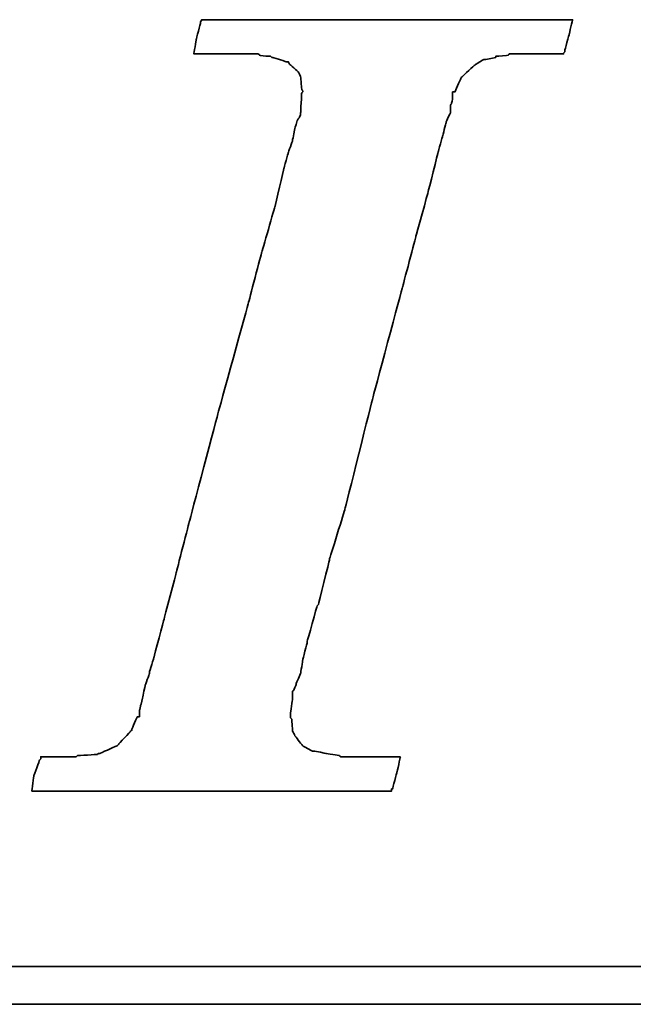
# Model space of a CAD drawing. Header units: millimetres. Extents: x 26 to 424, y -225 to -85.
# Tile 34 of 54: x 313.43 to 316.12, y -185.69 to -181.36. Entities that reach past the tile are written whole.
import ezdxf

# ---------------------------------------------------------------- set-up
doc = ezdxf.new("R2010")
doc.units = ezdxf.units.MM
doc.header["$LTSCALE"] = 0.15
doc.layers.add('DIM', color=4, linetype='CONTINUOUS')
doc.layers.add('layer 1', color=7, linetype='CONTINUOUS')

# ---------------------------------------------------------------- blocks, each defined once
blk = doc.blocks.new('TBI MOTION logo(完整正式版)')
at = {"layer": 'layer 1', "color": 22, "lineweight": 35}
for points, knots in [([(-40.59125, -7.94375), (-40.59125, -7.94375), (-40.97375, -7.94375), (-40.97375, -7.94375), (-40.97375, -7.94375), (-40.97375, -7.94375), (-41.38125, -7.94375), (-41.38125, -7.94375), (-41.38125, -7.94375), (-41.38125, -7.94375), (-41.54875, -7.94375), (-41.54875, -7.94375), (-41.54875, -7.94375), (-41.54875, -7.94375), (-41.59875, -7.94375), (-41.59875, -7.94375), (-41.59875, -7.94375), (-41.59875, -7.94375), (-41.88375, -7.94375), (-41.88375, -7.94375), (-41.88375, -7.94375), (-41.88375, -7.94375), (-41.90875, -7.91875), (-41.90875, -7.91875), (-41.90875, -7.91875), (-41.90875, -7.91875), (-42.19875, -7.87125), (-42.19875, -7.87125), (-42.19875, -7.87125), (-42.19875, -7.87125), (-42.43875, -7.82375), (-42.43875, -7.82375), (-42.43875, -7.82375), (-42.43875, -7.82375), (-42.45875, -7.82375), (-42.45875, -7.82375), (-42.45875, -7.82375), (-42.45875, -7.82375), (-42.48625, -7.82375), (-42.48625, -7.82375), (-42.48625, -7.82375), (-42.48625, -7.82375), (-42.67625, -7.72375), (-42.67625, -7.72375), (-42.67625, -7.72375), (-42.67625, -7.72375), (-42.70125, -7.70375), (-42.70125, -7.70375), (-42.70125, -7.70375), (-42.70125, -7.70375), (-42.72375, -7.67875), (-42.72375, -7.67875), (-42.72375, -7.67875), (-42.72375, -7.67875), (-42.86875, -7.48875), (-42.86875, -7.48875), (-42.86875, -7.48875), (-42.86875, -7.48875), (-42.89375, -7.43875), (-42.89375, -7.43875), (-42.89375, -7.43875), (-42.89375, -7.43875), (-42.91875, -7.38875), (-42.91875, -7.38875), (-42.91875, -7.38875), (-42.91875, -7.38875), (-42.93875, -7.12875), (-42.93875, -7.12875), (-42.93875, -7.12875), (-42.93875, -7.12875), (-42.96375, -7.10375), (-42.96375, -7.10375), (-42.96375, -7.10375), (-42.96375, -7.10375), (-42.96375, -7.05375), (-42.96375, -7.05375), (-42.96375, -7.05375), (-42.96375, -7.05375), (-42.96375, -7.00875), (-42.96375, -7.00875), (-42.96375, -7.00875), (-42.96375, -7.00875), (-42.91875, -6.69625), (-42.91875, -6.69625), (-42.91875, -6.69625), (-42.91875, -6.69625), (-42.91875, -6.62375), (-42.91875, -6.62375), (-42.91875, -6.62375), (-42.91875, -6.62375), (-42.91875, -6.59625), (-42.91875, -6.59625), (-42.91875, -6.59625), (-42.91875, -6.59625), (-42.91875, -6.57375), (-42.91875, -6.57375), (-42.91875, -6.57375), (-42.91875, -6.57375), (-42.91875, -6.52875), (-42.91875, -6.52875), (-42.91875, -6.52875), (-42.91875, -6.52875), (-42.89375, -6.50375), (-42.89375, -6.50375), (-42.89375, -6.50375), (-42.89375, -6.50375), (-42.84375, -6.38375), (-42.84375, -6.38375), (-42.84375, -6.38375), (-42.84375, -6.38375), (-42.84375, -6.35875), (-42.84375, -6.35875), (-42.84375, -6.35875), (-42.84375, -6.35875), (-42.74625, -6.14375), (-42.74625, -6.14375), (-42.74625, -6.14375), (-42.74625, -6.14375), (-42.70125, -5.85375), (-42.70125, -5.85375), (-42.70125, -5.85375), (-42.70125, -5.85375), (-42.60375, -5.47125), (-42.60375, -5.47125), (-42.60375, -5.47125), (-42.60375, -5.47125), (-42.60375, -5.44875), (-42.60375, -5.44875), (-42.60375, -5.44875), (-42.60375, -5.44875), (-42.38875, -4.67875), (-42.38875, -4.67875), (-42.38875, -4.67875), (-42.38875, -4.67875), (-42.36375, -4.65375), (-42.36375, -4.65375), (-42.36375, -4.65375), (-42.36375, -4.65375), (-42.12375, -3.69625), (-42.12375, -3.69625), (-42.12375, -3.69625), (-42.12375, -3.69625), (-42.12375, -3.67374), (-42.12375, -3.67374), (-42.12375, -3.67374), (-42.12375, -3.67374), (-41.78875, -2.59374), (-41.78875, -2.59374), (-41.78875, -2.59374), (-41.78875, -2.59374), (-41.18875, -0.19375), (-41.18875, -0.19375), (-41.18875, -0.19375), (-41.18875, -0.19375), (-40.54375, 2.20624), (-40.54375, 2.20624), (-40.54375, 2.20624), (-40.54375, 2.20624), (-40.25375, 3.30875), (-40.25375, 3.30875), (-40.25375, 3.30875), (-40.25375, 3.30875), (-39.98875, 4.27125), (-39.98875, 4.27125), (-39.98875, 4.27125), (-39.98875, 4.27125), (-39.77375, 5.13125), (-39.77375, 5.13125), (-39.77375, 5.13125), (-39.77375, 5.13125), (-39.67875, 5.47125), (-39.67875, 5.47125), (-39.67875, 5.47125), (-39.67875, 5.47125), (-39.60375, 5.75625), (-39.60375, 5.75625), (-39.60375, 5.75625), (-39.60375, 5.75625), (-39.60375, 5.78125), (-39.60375, 5.78125), (-39.60375, 5.78125), (-39.60375, 5.78125), (-39.50875, 5.97125), (-39.50875, 5.97125), (-39.50875, 5.97125), (-39.50875, 5.97125), (-39.50875, 6.13875), (-39.50875, 6.13875), (-39.50875, 6.13875), (-39.50875, 6.13875), (-39.48625, 6.16625), (-39.48625, 6.16625), (-39.48625, 6.16625), (-39.48625, 6.16625), (-39.46125, 6.28625), (-39.46125, 6.28625), (-39.46125, 6.28625), (-39.46125, 6.28625), (-39.46125, 6.42625), (-39.46125, 6.42625), (-39.46125, 6.42625), (-39.46125, 6.42625), (-39.41375, 6.42625), (-39.41375, 6.42625), (-39.41375, 6.42625), (-39.41375, 6.42625), (-39.29375, 6.69125), (-39.29375, 6.69125), (-39.29375, 6.69125), (-39.29375, 6.69125), (-39.26875, 6.74125), (-39.26875, 6.74125), (-39.26875, 6.74125), (-39.26875, 6.74125), (-39.24375, 6.76625), (-39.24375, 6.76625), (-39.24375, 6.76625), (-39.24375, 6.76625), (-38.98375, 7.00624), (-38.98375, 7.00624), (-38.98375, 7.00624), (-38.98375, 7.00624), (-38.95625, 7.02624), (-38.95625, 7.02624), (-38.95625, 7.02624), (-38.95625, 7.02624), (-38.78875, 7.12624), (-38.78875, 7.12624), (-38.78875, 7.12624), (-38.78875, 7.12624), (-38.76375, 7.12624), (-38.76375, 7.12624), (-38.76375, 7.12624), (-38.76375, 7.12624), (-38.74375, 7.12624), (-38.74375, 7.12624), (-38.74375, 7.12624), (-38.74375, 7.12624), (-38.52875, 7.17125), (-38.52875, 7.17125), (-38.52875, 7.17125), (-38.52875, 7.17125), (-38.52875, 7.19624), (-38.52875, 7.19624), (-38.52875, 7.19624), (-38.52875, 7.19624), (-38.50375, 7.19624), (-38.50375, 7.19624), (-38.50375, 7.19624), (-38.50375, 7.19624), (-38.26125, 7.21875), (-38.26125, 7.21875), (-38.26125, 7.21875), (-38.26125, 7.21875), (-38.23875, 7.24624), (-38.23875, 7.24624), (-38.23875, 7.24624), (-38.23875, 7.24624), (-38.21625, 7.24624), (-38.21625, 7.24624), (-38.21625, 7.24624), (-38.21625, 7.24624), (-38.18875, 7.24624), (-38.18875, 7.24624), (-38.18875, 7.24624), (-38.18875, 7.24624), (-37.90375, 7.24624), (-37.90375, 7.24624), (-37.90375, 7.24624), (-37.90375, 7.24624), (-37.85375, 7.24624), (-37.85375, 7.24624), (-37.85375, 7.24624), (-37.85375, 7.24624), (-37.75875, 7.24624), (-37.75875, 7.24624), (-37.75875, 7.24624), (-37.75875, 7.24624), (-37.42375, 7.24624), (-37.42375, 7.24624), (-37.42375, 7.24624), (-37.42375, 7.24624), (-37.08875, 7.24624), (-37.08875, 7.24624), (-37.08875, 7.24624), (-37.08875, 7.24624), (-37.06375, 7.24624), (-37.06375, 7.24624), (-37.06375, 7.24624), (-37.06375, 7.24624), (-37.06375, 7.26624), (-37.06375, 7.26624), (-37.06375, 7.26624), (-37.06375, 7.26624), (-37.03875, 7.29125), (-37.03875, 7.29125), (-37.03875, 7.29125), (-37.03875, 7.29125), (-37.03875, 7.31625), (-37.03875, 7.31625), (-37.03875, 7.31625), (-37.03875, 7.31625), (-36.94125, 7.67625), (-36.94125, 7.67625), (-36.94125, 7.67625), (-36.94125, 7.67625), (-36.86875, 7.98625), (-36.86875, 7.98625), (-36.86875, 7.98625), (-36.86875, 7.98625), (-36.98875, 7.98625), (-36.98875, 7.98625), (-36.98875, 7.98625), (-36.98875, 7.98625), (-37.42375, 7.98625), (-37.42375, 7.98625), (-37.42375, 7.98625), (-37.42375, 7.98625), (-37.94875, 7.98625), (-37.94875, 7.98625), (-37.94875, 7.98625), (-37.94875, 7.98625), (-38.57375, 7.98625), (-38.57375, 7.98625), (-38.57375, 7.98625), (-38.57375, 7.98625), (-39.29375, 7.98625), (-39.29375, 7.98625), (-39.29375, 7.98625), (-39.29375, 7.98625), (-40.82875, 7.98625), (-40.82875, 7.98625), (-40.82875, 7.98625), (-40.82875, 7.98625), (-42.36375, 7.98625), (-42.36375, 7.98625), (-42.36375, 7.98625), (-42.36375, 7.98625), (-43.08375, 7.98625), (-43.08375, 7.98625), (-43.08375, 7.98625), (-43.08375, 7.98625), (-43.70875, 7.98625), (-43.70875, 7.98625), (-43.70875, 7.98625), (-43.70875, 7.98625), (-44.23375, 7.98625), (-44.23375, 7.98625), (-44.23375, 7.98625), (-44.23375, 7.98625), (-44.66875, 7.98625), (-44.66875, 7.98625), (-44.66875, 7.98625), (-44.66875, 7.98625), (-44.88375, 7.98625), (-44.88375, 7.98625), (-44.88375, 7.98625), (-44.88375, 7.98625), (-44.90875, 7.94125), (-44.90875, 7.94125), (-44.90875, 7.94125), (-44.90875, 7.94125), (-44.90875, 7.91625), (-44.90875, 7.91625), (-44.90875, 7.91625), (-44.90875, 7.91625), (-45.00375, 7.55625), (-45.00375, 7.55625), (-45.00375, 7.55625), (-45.00375, 7.55625), (-45.05375, 7.24624), (-45.05375, 7.24624), (-45.05375, 7.24624), (-45.05375, 7.24624), (-44.61875, 7.24624), (-44.61875, 7.24624), (-44.61875, 7.24624), (-44.61875, 7.24624), (-44.11375, 7.24624), (-44.11375, 7.24624), (-44.11375, 7.24624), (-44.11375, 7.24624), (-43.99375, 7.24624), (-43.99375, 7.24624), (-43.99375, 7.24624), (-43.99375, 7.24624), (-43.94625, 7.24624), (-43.94625, 7.24624), (-43.94625, 7.24624), (-43.94625, 7.24624), (-43.92374, 7.24624), (-43.92374, 7.24624), (-43.92374, 7.24624), (-43.92374, 7.24624), (-43.65875, 7.24624), (-43.65875, 7.24624), (-43.65875, 7.24624), (-43.65875, 7.24624), (-43.63875, 7.21875), (-43.63875, 7.21875), (-43.63875, 7.21875), (-43.63875, 7.21875), (-43.46875, 7.19624), (-43.46875, 7.19624), (-43.46875, 7.19624), (-43.46875, 7.19624), (-43.39875, 7.19624), (-43.39875, 7.19624), (-43.39875, 7.19624), (-43.39875, 7.19624), (-43.37125, 7.17125), (-43.37125, 7.17125), (-43.37125, 7.17125), (-43.37125, 7.17125), (-43.34875, 7.17125), (-43.34875, 7.17125), (-43.34875, 7.17125), (-43.34875, 7.17125), (-43.20375, 7.12624), (-43.20375, 7.12624), (-43.20375, 7.12624), (-43.20375, 7.12624), (-43.05875, 7.07624), (-43.05875, 7.07624), (-43.05875, 7.07624), (-43.05875, 7.07624), (-43.01375, 7.07624), (-43.01375, 7.07624), (-43.01375, 7.07624), (-43.01375, 7.07624), (-42.98875, 7.02624), (-42.98875, 7.02624), (-42.98875, 7.02624), (-42.98875, 7.02624), (-42.79875, 6.86125), (-42.79875, 6.86125), (-42.79875, 6.86125), (-42.79875, 6.86125), (-42.77375, 6.81125), (-42.77375, 6.81125), (-42.77375, 6.81125), (-42.77375, 6.81125), (-42.74625, 6.76625), (-42.74625, 6.76625), (-42.74625, 6.76625), (-42.74625, 6.76625), (-42.72375, 6.47625), (-42.72375, 6.47625), (-42.72375, 6.47625), (-42.72375, 6.47625), (-42.70125, 6.45124), (-42.70125, 6.45124), (-42.70125, 6.45124), (-42.70125, 6.45124), (-42.70125, 6.42625), (-42.70125, 6.42625), (-42.70125, 6.42625), (-42.70125, 6.42625), (-42.72375, 6.40625), (-42.72375, 6.40625), (-42.72375, 6.40625), (-42.72375, 6.40625), (-42.74625, 5.97125), (-42.74625, 5.97125), (-42.74625, 5.97125), (-42.74625, 5.97125), (-42.74625, 5.94625), (-42.74625, 5.94625), (-42.74625, 5.94625), (-42.74625, 5.94625), (-42.74625, 5.92625), (-42.74625, 5.92625), (-42.74625, 5.92625), (-42.74625, 5.92625), (-42.77375, 5.87625), (-42.77375, 5.87625), (-42.77375, 5.87625), (-42.77375, 5.87625), (-42.81875, 5.80625), (-42.81875, 5.80625), (-42.81875, 5.80625), (-42.81875, 5.80625), (-42.86875, 5.63625), (-42.86875, 5.63625), (-42.86875, 5.63625), (-42.86875, 5.63625), (-42.91875, 5.39625), (-42.91875, 5.39625), (-42.91875, 5.39625), (-42.91875, 5.39625), (-42.91875, 5.37124), (-42.91875, 5.37124), (-42.91875, 5.37124), (-42.91875, 5.37124), (-43.01375, 5.10874), (-43.01375, 5.10874), (-43.01375, 5.10874), (-43.01375, 5.10874), (-43.10875, 4.77124), (-43.10875, 4.77124), (-43.10875, 4.77124), (-43.10875, 4.77124), (-43.29875, 3.95625), (-43.29875, 3.95625), (-43.29875, 3.95625), (-43.29875, 3.95625), (-43.58875, 2.95125), (-43.58875, 2.95125), (-43.58875, 2.95125), (-43.58875, 2.95125), (-43.87375, 1.87125), (-43.87375, 1.87125), (-43.87375, 1.87125), (-43.87375, 1.87125), (-44.52625, -0.50374), (-44.52625, -0.50374), (-44.52625, -0.50374), (-44.52625, -0.50374), (-45.14875, -2.85375), (-45.14875, -2.85375), (-45.14875, -2.85375), (-45.14875, -2.85375), (-45.43375, -3.95875), (-45.43375, -3.95875), (-45.43375, -3.95875), (-45.43375, -3.95875), (-45.69875, -4.96875), (-45.69875, -4.96875), (-45.69875, -4.96875), (-45.69875, -4.96875), (-45.91375, -5.78375), (-45.91375, -5.78375), (-45.91375, -5.78375), (-45.91375, -5.78375), (-46.01375, -6.11875), (-46.01375, -6.11875), (-46.01375, -6.11875), (-46.01375, -6.11875), (-46.01375, -6.14375), (-46.01375, -6.14375), (-46.01375, -6.14375), (-46.01375, -6.14375), (-46.10875, -6.40875), (-46.10875, -6.40875), (-46.10875, -6.40875), (-46.10875, -6.40875), (-46.15375, -6.64875), (-46.15375, -6.64875), (-46.15375, -6.64875), (-46.15375, -6.64875), (-46.20375, -6.83875), (-46.20375, -6.83875), (-46.20375, -6.83875), (-46.20375, -6.83875), (-46.22875, -6.93375), (-46.22875, -6.93375), (-46.22875, -6.93375), (-46.22875, -6.93375), (-46.22875, -7.07875), (-46.22875, -7.07875), (-46.22875, -7.07875), (-46.22875, -7.07875), (-46.27375, -7.07875), (-46.27375, -7.07875), (-46.27375, -7.07875), (-46.27375, -7.07875), (-46.39375, -7.34375), (-46.39375, -7.34375), (-46.39375, -7.34375), (-46.39375, -7.34375), (-46.39375, -7.36875), (-46.39375, -7.36875), (-46.39375, -7.36875), (-46.39375, -7.36875), (-46.42125, -7.38875), (-46.42125, -7.38875), (-46.42125, -7.38875), (-46.42125, -7.38875), (-46.68375, -7.67875), (-46.68375, -7.67875), (-46.68375, -7.67875), (-46.68375, -7.67875), (-46.70875, -7.70375), (-46.70875, -7.70375), (-46.70875, -7.70375), (-46.70875, -7.70375), (-46.75375, -7.72375), (-46.75375, -7.72375), (-46.75375, -7.72375), (-46.75375, -7.72375), (-47.08875, -7.87125), (-47.08875, -7.87125), (-47.08875, -7.87125), (-47.08875, -7.87125), (-47.11625, -7.87125), (-47.11625, -7.87125), (-47.11625, -7.87125), (-47.11625, -7.87125), (-47.13875, -7.89375), (-47.13875, -7.89375), (-47.13875, -7.89375), (-47.13875, -7.89375), (-47.56875, -7.91875), (-47.56875, -7.91875), (-47.56875, -7.91875), (-47.56875, -7.91875), (-47.59625, -7.94375), (-47.59625, -7.94375), (-47.59625, -7.94375), (-47.59625, -7.94375), (-47.64375, -7.94375), (-47.64375, -7.94375), (-47.64375, -7.94375), (-47.64375, -7.94375), (-47.73625, -7.94375), (-47.73625, -7.94375), (-47.73625, -7.94375), (-47.73625, -7.94375), (-48.07375, -7.94375), (-48.07375, -7.94375), (-48.07375, -7.94375), (-48.07375, -7.94375), (-48.36125, -7.94375), (-48.36125, -7.94375), (-48.36125, -7.94375), (-48.36125, -7.94375), (-48.36125, -7.96625), (-48.36125, -7.96625), (-48.36125, -7.96625), (-48.36125, -7.96625), (-48.36125, -7.99125), (-48.36125, -7.99125), (-48.36125, -7.99125), (-48.36125, -7.99125), (-48.38875, -8.01375), (-48.38875, -8.01375), (-48.38875, -8.01375), (-48.38875, -8.01375), (-48.50875, -8.34875), (-48.50875, -8.34875), (-48.50875, -8.34875), (-48.50875, -8.34875), (-48.55375, -8.68625), (-48.55375, -8.68625), (-48.55375, -8.68625), (-48.55375, -8.68625), (-48.45875, -8.68625), (-48.45875, -8.68625), (-48.45875, -8.68625), (-48.45875, -8.68625), (-48.07375, -8.68625), (-48.07375, -8.68625), (-48.07375, -8.68625), (-48.07375, -8.68625), (-47.52375, -8.68625), (-47.52375, -8.68625), (-47.52375, -8.68625), (-47.52375, -8.68625), (-46.92375, -8.68625), (-46.92375, -8.68625), (-46.92375, -8.68625), (-46.92375, -8.68625), (-46.25375, -8.68625), (-46.25375, -8.68625), (-46.25375, -8.68625), (-46.25375, -8.68625), (-46.20375, -8.68625), (-46.20375, -8.68625), (-46.20375, -8.68625), (-46.20375, -8.68625), (-44.71375, -8.68625), (-44.71375, -8.68625), (-44.71375, -8.68625), (-44.71375, -8.68625), (-43.22875, -8.68625), (-43.22875, -8.68625), (-43.22875, -8.68625), (-43.22875, -8.68625), (-42.55875, -8.68625), (-42.55875, -8.68625), (-42.55875, -8.68625), (-42.55875, -8.68625), (-42.50875, -8.68625), (-42.50875, -8.68625), (-42.50875, -8.68625), (-42.50875, -8.68625), (-41.93375, -8.68625), (-41.93375, -8.68625), (-41.93375, -8.68625), (-41.93375, -8.68625), (-41.38125, -8.68625), (-41.38125, -8.68625), (-41.38125, -8.68625), (-41.38125, -8.68625), (-40.97375, -8.68625), (-40.97375, -8.68625), (-40.97375, -8.68625), (-40.97375, -8.68625), (-40.78125, -8.68625), (-40.78125, -8.68625), (-40.78125, -8.68625), (-40.78125, -8.68625), (-40.78125, -8.63875), (-40.78125, -8.63875), (-40.78125, -8.63875), (-40.78125, -8.63875), (-40.75875, -8.63875), (-40.75875, -8.63875), (-40.75875, -8.63875), (-40.75875, -8.63875), (-40.66375, -8.27875), (-40.66375, -8.27875), (-40.66375, -8.27875), (-40.66375, -8.27875), (-40.59125, -7.94375), (-40.59125, -7.94375)], [0, 0, 0, 0, 0.00558659, 0.00558659, 0.00558659, 0.0055866, 0.01117318, 0.01117318, 0.01117318, 0.01117319, 0.01675978, 0.01675978, 0.01675978, 0.01675979, 0.02234637, 0.02234637, 0.02234637, 0.02234638, 0.02793296, 0.02793296, 0.02793296, 0.02793297, 0.03351955, 0.03351955, 0.03351955, 0.03351956, 0.03910615, 0.03910615, 0.03910615, 0.03910616, 0.04469274, 0.04469274, 0.04469274, 0.04469275, 0.05027933, 0.05027933, 0.05027933, 0.05027934, 0.05586592, 0.05586592, 0.05586592, 0.05586593, 0.06145251, 0.06145251, 0.06145251, 0.06145252, 0.06703911, 0.06703911, 0.06703911, 0.06703912, 0.0726257, 0.0726257, 0.0726257, 0.07262571, 0.07821229, 0.07821229, 0.07821229, 0.0782123, 0.08379888, 0.08379888, 0.08379888, 0.08379889, 0.08938547, 0.08938547, 0.08938547, 0.08938548, 0.09497207, 0.09497207, 0.09497207, 0.09497208, 0.10055866, 0.10055866, 0.10055866, 0.10055867, 0.10614525, 0.10614525, 0.10614525, 0.10614526, 0.11173184, 0.11173184, 0.11173184, 0.11173185, 0.11731844, 0.11731844, 0.11731844, 0.11731845, 0.12290503, 0.12290503, 0.12290503, 0.12290504, 0.12849162, 0.12849162, 0.12849162, 0.12849163, 0.13407821, 0.13407821, 0.13407821, 0.13407822, 0.1396648, 0.1396648, 0.1396648, 0.13966481, 0.1452514, 0.1452514, 0.1452514, 0.14525141, 0.15083799, 0.15083799, 0.15083799, 0.150838, 0.15642458, 0.15642458, 0.15642458, 0.15642459, 0.16201117, 0.16201117, 0.16201117, 0.16201118, 0.16759777, 0.16759777, 0.16759777, 0.16759778, 0.17318436, 0.17318436, 0.17318436, 0.17318437, 0.17877095, 0.17877095, 0.17877095, 0.17877096, 0.18435754, 0.18435754, 0.18435754, 0.18435755, 0.18994413, 0.18994413, 0.18994413, 0.18994414, 0.19553073, 0.19553073, 0.19553073, 0.19553074, 0.20111732, 0.20111732, 0.20111732, 0.20111733, 0.20670391, 0.20670391, 0.20670391, 0.20670392, 0.2122905, 0.2122905, 0.2122905, 0.21229051, 0.21787709, 0.21787709, 0.21787709, 0.2178771, 0.22346369, 0.22346369, 0.22346369, 0.2234637, 0.22905028, 0.22905028, 0.22905028, 0.22905029, 0.23463687, 0.23463687, 0.23463687, 0.23463688, 0.24022346, 0.24022346, 0.24022346, 0.24022347, 0.24581006, 0.24581006, 0.24581006, 0.24581007, 0.25139665, 0.25139665, 0.25139665, 0.25139666, 0.25698324, 0.25698324, 0.25698324, 0.25698325, 0.26256983, 0.26256983, 0.26256983, 0.26256984, 0.26815642, 0.26815642, 0.26815642, 0.26815643, 0.27374302, 0.27374302, 0.27374302, 0.27374303, 0.27932961, 0.27932961, 0.27932961, 0.27932962, 0.2849162, 0.2849162, 0.2849162, 0.28491621, 0.29050279, 0.29050279, 0.29050279, 0.2905028, 0.29608939, 0.29608939, 0.29608939, 0.2960894, 0.30167598, 0.30167598, 0.30167598, 0.30167599, 0.30726257, 0.30726257, 0.30726257, 0.30726258, 0.31284916, 0.31284916, 0.31284916, 0.31284917, 0.31843575, 0.31843575, 0.31843575, 0.31843576, 0.32402235, 0.32402235, 0.32402235, 0.32402236, 0.32960894, 0.32960894, 0.32960894, 0.32960895, 0.33519553, 0.33519553, 0.33519553, 0.33519554, 0.34078212, 0.34078212, 0.34078212, 0.34078213, 0.34636872, 0.34636872, 0.34636872, 0.34636873, 0.35195531, 0.35195531, 0.35195531, 0.35195532, 0.3575419, 0.3575419, 0.3575419, 0.35754191, 0.36312849, 0.36312849, 0.36312849, 0.3631285, 0.36871508, 0.36871508, 0.36871508, 0.36871509, 0.37430168, 0.37430168, 0.37430168, 0.37430169, 0.37988827, 0.37988827, 0.37988827, 0.37988828, 0.38547486, 0.38547486, 0.38547486, 0.38547487, 0.39106145, 0.39106145, 0.39106145, 0.39106146, 0.39664804, 0.39664804, 0.39664804, 0.39664805, 0.40223464, 0.40223464, 0.40223464, 0.40223465, 0.40782123, 0.40782123, 0.40782123, 0.40782124, 0.41340782, 0.41340782, 0.41340782, 0.41340783, 0.41899441, 0.41899441, 0.41899441, 0.41899442, 0.42458101, 0.42458101, 0.42458101, 0.42458102, 0.4301676, 0.4301676, 0.4301676, 0.43016761, 0.43575419, 0.43575419, 0.43575419, 0.4357542, 0.44134078, 0.44134078, 0.44134078, 0.44134079, 0.44692737, 0.44692737, 0.44692737, 0.44692738, 0.45251397, 0.45251397, 0.45251397, 0.45251398, 0.45810056, 0.45810056, 0.45810056, 0.45810057, 0.46368715, 0.46368715, 0.46368715, 0.46368716, 0.46927374, 0.46927374, 0.46927374, 0.46927375, 0.47486034, 0.47486034, 0.47486034, 0.47486035, 0.48044693, 0.48044693, 0.48044693, 0.48044694, 0.48603352, 0.48603352, 0.48603352, 0.48603353, 0.49162011, 0.49162011, 0.49162011, 0.49162012, 0.4972067, 0.4972067, 0.4972067, 0.49720671, 0.5027933, 0.5027933, 0.5027933, 0.50279331, 0.50837989, 0.50837989, 0.50837989, 0.5083799, 0.51396648, 0.51396648, 0.51396648, 0.51396649, 0.51955307, 0.51955307, 0.51955307, 0.51955308, 0.52513966, 0.52513966, 0.52513966, 0.52513967, 0.53072626, 0.53072626, 0.53072626, 0.53072627, 0.53631285, 0.53631285, 0.53631285, 0.53631286, 0.54189944, 0.54189944, 0.54189944, 0.54189945, 0.54748603, 0.54748603, 0.54748603, 0.54748604, 0.55307263, 0.55307263, 0.55307263, 0.55307264, 0.55865922, 0.55865922, 0.55865922, 0.55865923, 0.56424581, 0.56424581, 0.56424581, 0.56424582, 0.5698324, 0.5698324, 0.5698324, 0.56983241, 0.57541899, 0.57541899, 0.57541899, 0.575419, 0.58100559, 0.58100559, 0.58100559, 0.5810056, 0.58659218, 0.58659218, 0.58659218, 0.58659219, 0.59217877, 0.59217877, 0.59217877, 0.59217878, 0.59776536, 0.59776536, 0.59776536, 0.59776537, 0.60335196, 0.60335196, 0.60335196, 0.60335197, 0.60893855, 0.60893855, 0.60893855, 0.60893856, 0.61452514, 0.61452514, 0.61452514, 0.61452515, 0.62011173, 0.62011173, 0.62011173, 0.62011174, 0.62569832, 0.62569832, 0.62569832, 0.62569833, 0.63128492, 0.63128492, 0.63128492, 0.63128493, 0.63687151, 0.63687151, 0.63687151, 0.63687152, 0.6424581, 0.6424581, 0.6424581, 0.64245811, 0.64804469, 0.64804469, 0.64804469, 0.6480447, 0.65363128, 0.65363128, 0.65363128, 0.65363129, 0.65921788, 0.65921788, 0.65921788, 0.65921789, 0.66480447, 0.66480447, 0.66480447, 0.66480448, 0.67039106, 0.67039106, 0.67039106, 0.67039107, 0.67597765, 0.67597765, 0.67597765, 0.67597766, 0.68156425, 0.68156425, 0.68156425, 0.68156426, 0.68715084, 0.68715084, 0.68715084, 0.68715085, 0.69273743, 0.69273743, 0.69273743, 0.69273744, 0.69832402, 0.69832402, 0.69832402, 0.69832403, 0.70391061, 0.70391061, 0.70391061, 0.70391062, 0.70949721, 0.70949721, 0.70949721, 0.70949722, 0.7150838, 0.7150838, 0.7150838, 0.71508381, 0.72067039, 0.72067039, 0.72067039, 0.7206704, 0.72625698, 0.72625698, 0.72625698, 0.72625699, 0.73184358, 0.73184358, 0.73184358, 0.73184359, 0.73743017, 0.73743017, 0.73743017, 0.73743018, 0.74301676, 0.74301676, 0.74301676, 0.74301677, 0.74860335, 0.74860335, 0.74860335, 0.74860336, 0.75418994, 0.75418994, 0.75418994, 0.75418995, 0.75977654, 0.75977654, 0.75977654, 0.75977655, 0.76536313, 0.76536313, 0.76536313, 0.76536314, 0.77094972, 0.77094972, 0.77094972, 0.77094973, 0.77653631, 0.77653631, 0.77653631, 0.77653632, 0.78212291, 0.78212291, 0.78212291, 0.78212292, 0.7877095, 0.7877095, 0.7877095, 0.78770951, 0.79329609, 0.79329609, 0.79329609, 0.7932961, 0.79888268, 0.79888268, 0.79888268, 0.79888269, 0.80446927, 0.80446927, 0.80446927, 0.80446928, 0.81005587, 0.81005587, 0.81005587, 0.81005588, 0.81564246, 0.81564246, 0.81564246, 0.81564247, 0.82122905, 0.82122905, 0.82122905, 0.82122906, 0.82681564, 0.82681564, 0.82681564, 0.82681565, 0.83240223, 0.83240223, 0.83240223, 0.83240224, 0.83798883, 0.83798883, 0.83798883, 0.83798884, 0.84357542, 0.84357542, 0.84357542, 0.84357543, 0.84916201, 0.84916201, 0.84916201, 0.84916202, 0.8547486, 0.8547486, 0.8547486, 0.85474861, 0.8603352, 0.8603352, 0.8603352, 0.86033521, 0.86592179, 0.86592179, 0.86592179, 0.8659218, 0.87150838, 0.87150838, 0.87150838, 0.87150839, 0.87709497, 0.87709497, 0.87709497, 0.87709498, 0.88268156, 0.88268156, 0.88268156, 0.88268157, 0.88826816, 0.88826816, 0.88826816, 0.88826817, 0.89385475, 0.89385475, 0.89385475, 0.89385476, 0.89944134, 0.89944134, 0.89944134, 0.89944135, 0.90502793, 0.90502793, 0.90502793, 0.90502794, 0.91061453, 0.91061453, 0.91061453, 0.91061454, 0.91620112, 0.91620112, 0.91620112, 0.91620113, 0.92178771, 0.92178771, 0.92178771, 0.92178772, 0.9273743, 0.9273743, 0.9273743, 0.92737431, 0.93296089, 0.93296089, 0.93296089, 0.9329609, 0.93854749, 0.93854749, 0.93854749, 0.9385475, 0.94413408, 0.94413408, 0.94413408, 0.94413409, 0.94972067, 0.94972067, 0.94972067, 0.94972068, 0.95530726, 0.95530726, 0.95530726, 0.95530727, 0.96089385, 0.96089385, 0.96089385, 0.96089386, 0.96648045, 0.96648045, 0.96648045, 0.96648046, 0.97206704, 0.97206704, 0.97206704, 0.97206705, 0.97765363, 0.97765363, 0.97765363, 0.97765364, 0.98324022, 0.98324022, 0.98324022, 0.98324023, 0.98882682, 0.98882682, 0.98882682, 0.98882683, 0.99441341, 0.99441341, 0.99441341, 0.99441342, 1, 1, 1, 1]), ([(75.90875, -9.47875), (75.90875, -9.47875), (75.90875, -12.28625), (75.90875, -12.28625), (75.90875, -12.28625), (75.90875, -12.28625), (75.90875, -12.47875), (75.90875, -12.47875), (75.90875, -12.47875), (75.90875, -12.47875), (75.71625, -12.47875), (75.71625, -12.47875), (75.71625, -12.47875), (75.71625, -12.47875), (-88.32875, -12.47875), (-88.32875, -12.47875), (-88.32875, -12.47875), (-88.32875, -12.47875), (-88.32875, -13.29375), (-88.32875, -13.29375), (-88.32875, -13.29375), (-88.32875, -13.29375), (82.89125, -13.29375), (82.89125, -13.29375), (82.89125, -13.29375), (82.89125, -13.29375), (75.90875, -9.47875), (75.90875, -9.47875)], [0, 0, 0, 0, 0.14285714, 0.14285714, 0.14285714, 0.14285715, 0.28571429, 0.28571429, 0.28571429, 0.2857143, 0.42857143, 0.42857143, 0.42857143, 0.42857144, 0.57142857, 0.57142857, 0.57142857, 0.57142858, 0.71428571, 0.71428571, 0.71428571, 0.71428572, 0.85714286, 0.85714286, 0.85714286, 0.85714287, 1, 1, 1, 1])]:
    blk.add_open_spline(points, degree=3, knots=knots, dxfattribs=at)

msp = doc.modelspace()

# ---------------------------------------------------------------- block references
at = {"layer": 'DIM', "color": 0, "xscale": 0.203283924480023, "yscale": 0.203283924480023, "zscale": 0.203283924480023}
msp.add_blockref('TBI MOTION logo(完整正式版)', (323.3513, -182.9848), dxfattribs=at)

doc.saveas('drawing.dxf')
